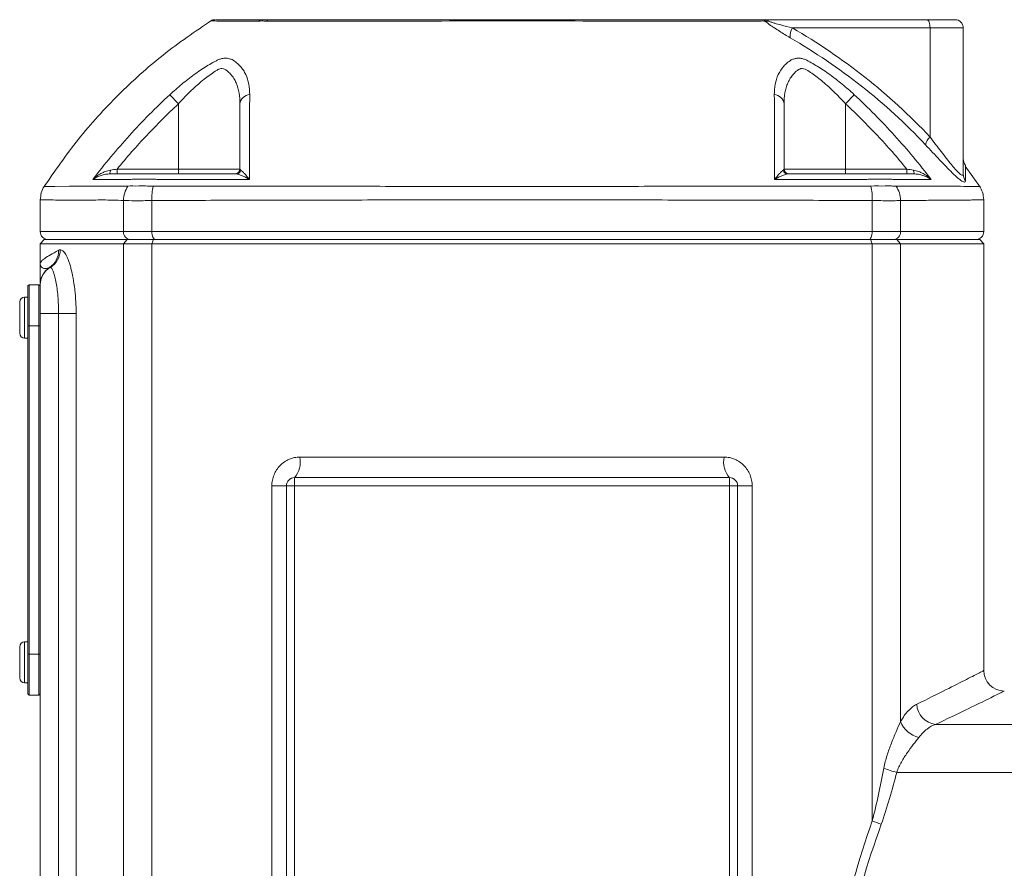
# Model space of a CAD drawing. Header units: millimetres. Extents: x 99 to 905, y -37 to 828.
# Tile 12 of 29: x 205 to 325, y 669 to 773. Entities that reach past the tile are written whole.
import ezdxf

# ---------------------------------------------------------------- set-up
doc = ezdxf.new("R2010")
doc.units = ezdxf.units.MM

msp = doc.modelspace()

# ---------------------------------------------------------------- linework, layer by layer
at = {"color": 7, "linetype": 'Continuous', "lineweight": 15}
for p, q in [((295.57, 772.51), (315.6, 772.51)), ((315.6, 772.51), (319.03, 772.51)), ((315.98, 771.51), (299.21, 771.51)), ((315.98, 758.21), (315.98, 771.51)), ((320.03, 771.51), (315.98, 771.51)), ((320.03, 753.71), (320.03, 771.51)), ((223.32, 763.37), (224.37, 762.24)), ((305.69, 762.24), (306.74, 763.37)), ((224.37, 762.24), (224.37, 754.31)), ((305.69, 762.24), (305.69, 754.31)), ((216.91, 754.31), (216.91, 753.71)), ((216.91, 754.31), (224.37, 754.31)), ((224.37, 754.31), (231.87, 754.31)), ((224.37, 754.31), (224.37, 753.71)), ((298.19, 754.31), (305.69, 754.31)), ((305.69, 754.31), (305.69, 753.71)), ((305.69, 754.31), (313.14, 754.31)), ((313.14, 754.31), (313.14, 753.71)), ((322.14, 752.05), (320.25, 754.66)), ((207.53, 750.56), (207.53, 746.71)), ((217.68, 750.48), (217.68, 746.71)), ((221.13, 750.48), (221.13, 746.71)), ((308.93, 750.48), (308.93, 746.71)), ((312.38, 750.48), (312.38, 746.71)), ((322.53, 746.71), (322.53, 750.56)), ((217.68, 746.71), (221.13, 746.71)), ((221.13, 746.71), (308.93, 746.71)), ((308.93, 746.71), (312.38, 746.71)), ((208.03, 745.71), (207.53, 745.21)), ((207.53, 745.21), (207.53, 742.71)), ((217.68, 745.21), (207.53, 745.21)), ((208.03, 745.71), (218.13, 745.71)), ((217.68, 745.21), (218.13, 745.71)), ((221.13, 745.21), (217.68, 745.21)), ((217.68, 745.21), (217.68, 657.66)), ((218.13, 745.71), (221.35, 745.71)), ((221.13, 745.21), (221.35, 745.71)), ((221.13, 745.21), (221.13, 657.38)), ((308.93, 745.21), (221.13, 745.21)), ((221.35, 745.71), (308.71, 745.71)), ((308.93, 745.21), (308.71, 745.71)), ((308.71, 745.71), (311.93, 745.71)), ((308.93, 745.21), (308.93, 674.89)), ((312.38, 745.21), (308.93, 745.21)), ((312.38, 745.21), (311.93, 745.71)), ((311.93, 745.71), (322.03, 745.71)), ((312.38, 745.21), (312.38, 686.98)), ((322.53, 745.21), (312.38, 745.21)), ((322.53, 745.21), (322.03, 745.71)), ((322.53, 732.21), (322.53, 745.21)), ((206.18, 740.21), (206.03, 740.06)), ((206.03, 735.21), (206.03, 740.06)), ((206.18, 740.21), (206.18, 735.21)), ((206.18, 740.21), (207.38, 740.21)), ((207.38, 735.21), (207.38, 740.21)), ((207.53, 740.06), (207.38, 740.21)), ((207.53, 736.71), (207.53, 740.18)), ((205.03, 734.31), (205.03, 738.11)), ((206.03, 738.71), (205.63, 738.71)), ((209.77, 736.71), (207.53, 736.71)), ((207.53, 664.71), (207.53, 736.71)), ((211.9, 736.71), (209.77, 736.71)), ((209.77, 664.71), (209.77, 736.71)), ((211.9, 736.71), (211.9, 664.71)), ((206.03, 695.21), (206.03, 735.21)), ((206.03, 735.21), (206.18, 735.21)), ((206.18, 735.21), (206.18, 695.21)), ((206.18, 735.21), (207.38, 735.21)), ((207.38, 695.21), (207.38, 735.21)), ((207.38, 735.21), (207.53, 735.21)), ((205.63, 733.71), (206.03, 733.71)), ((322.53, 693.21), (322.53, 732.21)), ((239.17, 719.21), (290.88, 719.21)), ((238.53, 715.71), (238.53, 716.71)), ((238.53, 716.71), (291.53, 716.71)), ((291.53, 715.71), (291.53, 716.71)), ((235.76, 656.63), (235.76, 715.71)), ((237.53, 715.71), (235.76, 715.71)), ((237.53, 653.65), (237.53, 715.71)), ((237.53, 715.71), (238.53, 715.71)), ((291.53, 715.71), (238.53, 715.71)), ((238.53, 715.71), (238.53, 634.21)), ((291.53, 715.71), (292.53, 715.71)), ((291.53, 635.1), (291.53, 715.71)), ((292.53, 715.71), (292.53, 650.04)), ((292.53, 715.71), (294.3, 715.71)), ((294.3, 715.71), (294.3, 660.03)), ((205.03, 692.31), (205.03, 696.11)), ((206.03, 696.71), (205.63, 696.71)), ((206.03, 695.21), (206.18, 695.21)), ((206.03, 690.36), (206.03, 695.21)), ((206.18, 695.21), (206.18, 690.21)), ((206.18, 695.21), (207.38, 695.21)), ((207.38, 690.21), (207.38, 695.21)), ((207.38, 695.21), (207.53, 695.21)), ((205.63, 691.71), (206.03, 691.71)), ((206.03, 690.36), (206.18, 690.21)), ((206.18, 690.21), (207.38, 690.21)), ((207.38, 690.21), (207.53, 690.36)), ((316.65, 686.65), (329.53, 686.65)), ((311.92, 680.8), (329.53, 680.8))]:
    msp.add_line(p, q, dxfattribs=at)
at = {"color": 8, "linetype": 'Continuous', "lineweight": 15}
for p, q in [((207.53, 746.71), (217.68, 746.71)), ((312.38, 746.71), (322.53, 746.71)), ((205.63, 733.71), (205.63, 738.71)), ((205.63, 691.71), (205.63, 696.71))]:
    msp.add_line(p, q, dxfattribs=at)
at = {"color": 7, "linetype": 'Continuous', "lineweight": 15, "flags": 128}
for points in [[(315.98, 771.51), (315.97, 771.7), (315.95, 771.89), (315.92, 772.06), (315.87, 772.21), (315.81, 772.34), (315.75, 772.43), (315.68, 772.49), (315.6, 772.51)], [(216.09, 754.18), (216.08, 754.08), (216.07, 753.99), (216.05, 753.91), (216.03, 753.84), (216.01, 753.78), (215.98, 753.74), (215.95, 753.72), (215.92, 753.71)], [(313.97, 754.18), (313.98, 754.08), (313.99, 753.99), (314.01, 753.91), (314.03, 753.84), (314.05, 753.78), (314.08, 753.74), (314.1, 753.72), (314.13, 753.71)], [(221.13, 746.71), (221.13, 746.51), (221.16, 746.33), (221.2, 746.15), (221.25, 746), (221.32, 745.88), (221.4, 745.78), (221.48, 745.73), (221.57, 745.71)], [(308.93, 746.71), (308.92, 746.51), (308.9, 746.33), (308.86, 746.15), (308.8, 746), (308.73, 745.88), (308.66, 745.78), (308.58, 745.73), (308.49, 745.71)]]:
    msp.add_lwpolyline(points, dxfattribs=at)
at = {"color": 8, "linetype": 'Continuous', "lineweight": 15, "flags": 128}
msp.add_lwpolyline([(208.03, 752.2), (208.33, 752.2), (209.33, 752.2), (211.08, 752.21), (213.54, 752.22), (215.66, 752.23), (218.12, 752.23), (218.12, 752.23), (218.12, 752.23)], dxfattribs=at)
at = {"color": 7, "linetype": 'Continuous', "lineweight": 15}
for centre, radius, start, end in [((228.82, 771.51), 1, 90, 119.9147), ((234.65, 771.63), 0.879, 90.2044, 126.8869), ((235.4, 772.23), 0.278, 99.5575, 159.3044), ((296.1, 773.23), 0.922, 255.8398, 284.1602), ((319.03, 771.51), 1, 0, 90), ((300.71, 770.54), 1.78, 147.0057, 187.2514), ((233.16, 762.07), 1.31, 94.801, 172.6989), ((296.89, 762.07), 1.31, 7.3016, 85.1998), ((317.14, 756.88), 1.77, 131.057, 167.1888), ((321.53, 755.61), 1.5, 180.6309, 216.0161), ((231.27, 754.31), 0.6, 270, 0), ((231.4, 754.29), 0.582, 270.8583, 348.79), ((298.66, 754.29), 0.582, 191.2096, 269.1418), ((298.79, 754.31), 0.6, 180, 270), ((321.46, 753.72), 1.43, 180.0722, 216.2189), ((220.95, 750.44), 3.27, 146.6818, 179.2538), ((226.97, 750.73), 5.85, 165.0976, 182.4556), ((303.09, 750.73), 5.85, 357.5639, 14.9192), ((309.11, 750.44), 3.27, 0.7561, 33.3276), ((208.53, 746.71), 1, 180, 270), ((218.63, 746.66), 0.953, 177.1028, 266.7752), ((311.42, 746.66), 0.953, 273.2248, 2.8972), ((321.53, 746.71), 1, 270, 0), ((207.34, 744.33), 2.42, 303.3848, 1.8657), ((207.45, 744.46), 2.51, 301.8772, 0.3976), ((210.01, 740.18), 2.48, 119.8988, 179.9214), ((210.03, 740.21), 2.5, 122.878, 179.999), ((205.63, 738.11), 0.6, 90, 180), ((205.63, 734.31), 0.6, 180, 270), ((236.27, 718.62), 2.96, 319.646, 11.3627), ((293.78, 718.62), 2.96, 168.6373, 220.354), ((238.53, 715.71), 1, 90, 180), ((291.53, 715.71), 1, 0, 90), ((205.63, 696.11), 0.6, 90, 180), ((325.03, 693.21), 2.5, 180, 270), ((205.63, 692.31), 0.6, 180, 270), ((316.97, 689.25), 2.62, 183.3579, 262.9317), ((315.31, 688.14), 3.15, 201.5625, 257.4096), ((314.42, 691.34), 10.83, 247.9359, 256.6706), ((314.73, 688.34), 14.64, 246.6668, 251.269)]:
    msp.add_arc(centre, radius, start, end, dxfattribs=at)
for points, knots in [([(228.43, 772.44), (226.42, 771.07), (222.4, 768.33), (217, 763.43), (212.06, 758.05), (209.3, 754.05), (207.92, 752.05)], [0, 0, 0, 0, 0.2504519, 0.5001189, 0.7497278, 1, 1, 1, 1]), ([(228.88, 772.51), (228.88, 772.51), (228.89, 772.51), (229.52, 772.51), (230.66, 772.51), (232.32, 772.51), (233.87, 772.51), (234.65, 772.51)], [0, 0, 0, 0, 0.1516857, 0.3608864, 0.5700875, 0.7850435, 1, 1, 1, 1]), ([(234.15, 772.33), (234.15, 772.33), (234.15, 772.33), (234.15, 772.33), (234.14, 772.33), (234.13, 772.33), (234.12, 772.33)], [-0.00000006, -0.00000006, -0.00000006, -0.00000006, 0, 0, 0, 0.00008441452, 0.00008441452, 0.00008441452, 0.00008441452]), ([(235.06, 772.33), (234.96, 772.34), (234.87, 772.34), (234.69, 772.35), (234.61, 772.35), (234.38, 772.35), (234.25, 772.34), (234.15, 772.33)], [0, 0, 0, 0, 0.25, 0.25, 0.5, 0.5, 1, 1, 1, 1]), ([(234.65, 772.51), (234.68, 772.51), (234.71, 772.51), (234.8, 772.51), (234.86, 772.51), (234.98, 772.51), (235.05, 772.51), (235.16, 772.51), (235.2, 772.51), (235.27, 772.51), (235.31, 772.51), (235.36, 772.51)], [0, 0, 0, 0, 0.25, 0.25, 0.5, 0.5, 0.75, 0.75, 0.875, 0.875, 1, 1, 1, 1]), ([(235.14, 772.33), (235.12, 772.33), (235.09, 772.33), (235.06, 772.33), (235.06, 772.33), (235.06, 772.33), (235.06, 772.33)], [0, 0, 0, 0, 0.00008451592, 0.00008451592, 0.00008451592, 0.00008457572, 0.00008457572, 0.00008457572, 0.00008457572]), ([(294.99, 772.33), (292.61, 772.33), (290.19, 772.34), (285.26, 772.34), (282.78, 772.34), (275.27, 772.35), (270.2, 772.35), (259.92, 772.35), (254.85, 772.35), (247.36, 772.34), (244.88, 772.34), (239.95, 772.34), (237.52, 772.33), (235.14, 772.33)], [0, 0, 0, 0, 0.125, 0.125, 0.25, 0.25, 0.5, 0.5, 0.75, 0.75, 0.875, 0.875, 1, 1, 1, 1]), ([(235.36, 772.51), (236.56, 772.51), (237.78, 772.51), (240.25, 772.51), (241.49, 772.51), (245.24, 772.51), (247.76, 772.51), (252.83, 772.51), (255.39, 772.51), (259.26, 772.51), (260.55, 772.51), (263.14, 772.51), (264.45, 772.51), (268.36, 772.51), (270.95, 772.51), (276.09, 772.51), (278.64, 772.51), (282.44, 772.51), (283.7, 772.51), (286.22, 772.51), (287.47, 772.51), (289.96, 772.51), (291.19, 772.51), (293.03, 772.51), (293.64, 772.51), (294.39, 772.51), (294.54, 772.51), (294.77, 772.51), (294.85, 772.51), (294.99, 772.51), (295.05, 772.51), (295.17, 772.51), (295.23, 772.51), (295.32, 772.51), (295.35, 772.51), (295.45, 772.51), (295.51, 772.51), (295.57, 772.51)], [0, 0, 0, 0, 0.0625, 0.0625, 0.125, 0.125, 0.25, 0.25, 0.375, 0.375, 0.4375, 0.4375, 0.5, 0.5, 0.625, 0.625, 0.75, 0.75, 0.8125, 0.8125, 0.875, 0.875, 0.9375, 0.9375, 0.96875, 0.96875, 0.976562, 0.976562, 0.980469, 0.980469, 0.984375, 0.984375, 0.988281, 0.988281, 0.992187, 0.992187, 1, 1, 1, 1]), ([(295.88, 772.33), (295.78, 772.34), (295.65, 772.35), (295.35, 772.35), (295.18, 772.34), (294.99, 772.33)], [0, 0, 0, 0, 0.5, 0.5, 1, 1, 1, 1]), ([(295.88, 772.33), (295.86, 772.35), (295.84, 772.37), (295.82, 772.39), (295.81, 772.39), (295.8, 772.41), (295.8, 772.41), (295.77, 772.44), (295.74, 772.45), (295.67, 772.49), (295.62, 772.51), (295.57, 772.51)], [0, 0, 0, 0, 0.125, 0.125, 0.1875, 0.1875, 0.25, 0.25, 0.5, 0.5, 1, 1, 1, 1]), ([(296.33, 772.33), (296.21, 772.4), (296.09, 772.44), (295.83, 772.49), (295.7, 772.51), (295.57, 772.51)], [0, 0, 0, 0, 0.5, 0.5, 1, 1, 1, 1]), ([(298.94, 770.31), (298.51, 770.56), (298.06, 770.83), (297.4, 771.25), (297.18, 771.39), (296.84, 771.61), (296.73, 771.68), (296.57, 771.8), (296.51, 771.84), (296.43, 771.89), (296.4, 771.91), (296.35, 771.95), (296.33, 771.97), (296.3, 771.99)], [0, 0, 0, 0, 0.5, 0.5, 0.75, 0.75, 0.875, 0.875, 0.9375, 0.9375, 0.96875, 0.96875, 1, 1, 1, 1]), ([(296.33, 772.33), (296.38, 772.31), (296.44, 772.28), (296.56, 772.23), (296.62, 772.21), (296.81, 772.15), (296.93, 772.11), (297.3, 772), (297.54, 771.93), (298.27, 771.73), (298.74, 771.62), (299.21, 771.51)], [0, 0, 0, 0, 0.0625, 0.0625, 0.125, 0.125, 0.25, 0.25, 0.5, 0.5, 1, 1, 1, 1]), ([(299.21, 771.51), (302.28, 769.71), (305.22, 767.72), (310.85, 763.28), (313.51, 760.86), (315.98, 758.21)], [0, 0, 0, 0, 0.5, 0.5, 1, 1, 1, 1]), ([(315.42, 757.27), (312.98, 759.87), (310.38, 762.25), (304.85, 766.59), (301.95, 768.55), (298.94, 770.31)], [0, 0, 0, 0, 0.5, 0.5, 1, 1, 1, 1]), ([(223.32, 763.37), (223.8, 763.81), (224.29, 764.24), (225.27, 765.05), (225.78, 765.44), (226.8, 766.18), (227.31, 766.53), (228.06, 766.99), (228.31, 767.14), (228.68, 767.34), (228.8, 767.4), (229.04, 767.53), (229.16, 767.59), (229.28, 767.65)], [0, 0, 0, 0, 0.25, 0.25, 0.5, 0.5, 0.75, 0.75, 0.875, 0.875, 0.9375, 0.9375, 1, 1, 1, 1]), ([(229.28, 767.65), (229.41, 767.7), (229.54, 767.74), (229.82, 767.8), (229.96, 767.81), (230.23, 767.81), (230.37, 767.8), (230.64, 767.74), (230.78, 767.7), (230.91, 767.65)], [0, 0, 0, 0, 0.25, 0.25, 0.5, 0.5, 0.75, 0.75, 1, 1, 1, 1]), ([(230.91, 767.65), (231.31, 767.42), (231.64, 767.14), (232.05, 766.68), (232.17, 766.52), (232.4, 766.18), (232.49, 766), (232.75, 765.45), (232.87, 765.06), (233.02, 764.24), (233.06, 763.82), (233.06, 763.37)], [0, 0, 0, 0, 0.25, 0.25, 0.375, 0.375, 0.5, 0.5, 0.75, 0.75, 1, 1, 1, 1]), ([(297, 763.37), (297, 763.81), (297.03, 764.24), (297.19, 765.05), (297.31, 765.44), (297.65, 766.18), (297.87, 766.53), (298.28, 766.99), (298.43, 767.14), (298.68, 767.34), (298.77, 767.4), (298.95, 767.53), (299.05, 767.59), (299.14, 767.65)], [0, 0, 0, 0, 0.25, 0.25, 0.5, 0.5, 0.75, 0.75, 0.875, 0.875, 0.9375, 0.9375, 1, 1, 1, 1]), ([(299.14, 767.65), (299.28, 767.7), (299.41, 767.74), (299.68, 767.8), (299.82, 767.81), (300.1, 767.81), (300.24, 767.8), (300.51, 767.74), (300.65, 767.7), (300.78, 767.65)], [0, 0, 0, 0, 0.25, 0.25, 0.5, 0.5, 0.75, 0.75, 1, 1, 1, 1]), ([(300.78, 767.65), (301.25, 767.42), (301.74, 767.14), (302.49, 766.68), (302.74, 766.52), (303.25, 766.18), (303.51, 766), (304.27, 765.45), (304.77, 765.06), (305.76, 764.24), (306.26, 763.82), (306.74, 763.37)], [0, 0, 0, 0, 0.25, 0.25, 0.375, 0.375, 0.5, 0.5, 0.75, 0.75, 1, 1, 1, 1]), ([(231.87, 762.24), (231.87, 762.7), (231.84, 763.15), (231.69, 764), (231.57, 764.41), (231.32, 764.99), (231.23, 765.18), (231, 765.54), (230.88, 765.71), (230.6, 766.02), (230.45, 766.17), (230.19, 766.37), (230.1, 766.44), (229.91, 766.53), (229.8, 766.56), (229.58, 766.56), (229.47, 766.54), (229.3, 766.48), (229.25, 766.46), (229.14, 766.39), (229.08, 766.36), (228.81, 766.19), (228.58, 766.04), (228.13, 765.73), (227.9, 765.56), (227.44, 765.2), (227.21, 765.01), (226.76, 764.62), (226.53, 764.42), (226.08, 764.01), (225.86, 763.8), (225.21, 763.15), (224.78, 762.7), (224.37, 762.24)], [0, 0, 0, 0, 0.125, 0.125, 0.25, 0.25, 0.3125, 0.3125, 0.375, 0.375, 0.4375, 0.4375, 0.46875, 0.46875, 0.5, 0.5, 0.53125, 0.53125, 0.546875, 0.546875, 0.5625, 0.5625, 0.625, 0.625, 0.6875, 0.6875, 0.75, 0.75, 0.8125, 0.8125, 0.875, 0.875, 1, 1, 1, 1]), ([(305.69, 762.24), (305.27, 762.7), (304.85, 763.15), (303.98, 764), (303.54, 764.41), (302.86, 764.99), (302.64, 765.18), (302.18, 765.54), (301.96, 765.71), (301.51, 766.02), (301.29, 766.17), (300.96, 766.37), (300.85, 766.44), (300.63, 766.53), (300.51, 766.56), (300.29, 766.56), (300.19, 766.54), (300.04, 766.48), (299.99, 766.46), (299.9, 766.39), (299.85, 766.36), (299.63, 766.19), (299.48, 766.04), (299.19, 765.73), (299.06, 765.56), (298.84, 765.2), (298.74, 765.01), (298.57, 764.62), (298.5, 764.42), (298.38, 764.01), (298.33, 763.8), (298.22, 763.15), (298.19, 762.7), (298.19, 762.24)], [0, 0, 0, 0, 0.125, 0.125, 0.25, 0.25, 0.3125, 0.3125, 0.375, 0.375, 0.4375, 0.4375, 0.46875, 0.46875, 0.5, 0.5, 0.53125, 0.53125, 0.546875, 0.546875, 0.5625, 0.5625, 0.625, 0.625, 0.6875, 0.6875, 0.75, 0.75, 0.8125, 0.8125, 0.875, 0.875, 1, 1, 1, 1]), ([(213.96, 753.04), (215.36, 754.9), (216.85, 756.69), (219.97, 760.14), (221.61, 761.79), (223.32, 763.37)], [0, 0, 0, 0, 0.5, 0.5, 1, 1, 1, 1]), ([(233.06, 763.37), (233.05, 761.79), (233.05, 760.14), (233.04, 756.69), (233.04, 754.9), (233.04, 753.04)], [0, 0, 0, 0, 0.5, 0.5, 1, 1, 1, 1]), ([(297.01, 753.04), (297.01, 754.9), (297.01, 756.69), (297.01, 760.14), (297.01, 761.79), (297, 763.37)], [0, 0, 0, 0, 0.5, 0.5, 1, 1, 1, 1]), ([(306.74, 763.37), (308.45, 761.79), (310.08, 760.14), (313.21, 756.69), (314.7, 754.9), (316.1, 753.04)], [0, 0, 0, 0, 0.5, 0.5, 1, 1, 1, 1]), ([(224.37, 762.24), (223.03, 761), (221.75, 759.73), (219.26, 757.08), (218.06, 755.72), (216.91, 754.31)], [0, 0, 0, 0, 0.5, 0.5, 1, 1, 1, 1]), ([(231.87, 754.31), (231.87, 755.72), (231.87, 757.08), (231.87, 759.73), (231.87, 761), (231.87, 762.24)], [0, 0, 0, 0, 0.5, 0.5, 1, 1, 1, 1]), ([(298.19, 762.24), (298.19, 761), (298.19, 759.73), (298.19, 757.08), (298.19, 755.72), (298.19, 754.31)], [0, 0, 0, 0, 0.5, 0.5, 1, 1, 1, 1]), ([(313.14, 754.31), (311.99, 755.72), (310.8, 757.08), (308.31, 759.73), (307.02, 761), (305.69, 762.24)], [0, 0, 0, 0, 0.5, 0.5, 1, 1, 1, 1]), ([(320.3, 752.87), (320.3, 752.76), (320.27, 752.71), (320.12, 752.7), (320, 752.74), (319.71, 752.94), (319.53, 753.08), (319.23, 753.34), (319.13, 753.43), (318.91, 753.64), (318.79, 753.75), (318.44, 754.09), (318.19, 754.34), (317.67, 754.88), (317.4, 755.16), (316.58, 756.02), (316.01, 756.63), (315.42, 757.27)], [0, 0, 0, 0, 0.125, 0.125, 0.25, 0.25, 0.375, 0.375, 0.4375, 0.4375, 0.5, 0.5, 0.625, 0.625, 0.75, 0.75, 1, 1, 1, 1]), ([(315.98, 758.21), (316.44, 757.6), (316.89, 757.01), (317.55, 756.16), (317.76, 755.88), (318.19, 755.34), (318.39, 755.09), (318.68, 754.73), (318.78, 754.61), (318.97, 754.39), (319.06, 754.29), (319.32, 754), (319.48, 753.84), (319.68, 753.67), (319.74, 753.62), (319.84, 753.56), (319.89, 753.55), (319.96, 753.54), (319.98, 753.56), (320.02, 753.61), (320.03, 753.66), (320.03, 753.71)], [0, 0, 0, 0, 0.25, 0.25, 0.375, 0.375, 0.5, 0.5, 0.5625, 0.5625, 0.625, 0.625, 0.75, 0.75, 0.8125, 0.8125, 0.875, 0.875, 0.9375, 0.9375, 1, 1, 1, 1]), ([(216.09, 754.18), (215.87, 754.14), (215.67, 754.08), (215.28, 753.94), (215.09, 753.85), (214.73, 753.65), (214.57, 753.54), (214.25, 753.3), (214.1, 753.17), (213.96, 753.04)], [0, 0, 0, 0, 0.25, 0.25, 0.5, 0.5, 0.75, 0.75, 1, 1, 1, 1]), ([(215.92, 753.71), (215.72, 753.71), (215.53, 753.69), (215.16, 753.61), (214.99, 753.56), (214.66, 753.44), (214.51, 753.38), (214.22, 753.22), (214.08, 753.13), (213.96, 753.04)], [0, 0, 0, 0, 0.25, 0.25, 0.5, 0.5, 0.75, 0.75, 1, 1, 1, 1]), ([(215.92, 753.71), (216.61, 753.71), (217.35, 753.71), (218.55, 753.71), (218.96, 753.71), (219.49, 753.71), (219.6, 753.71), (219.76, 753.71), (219.81, 753.71), (219.93, 753.71), (219.99, 753.71), (220.32, 753.71), (220.62, 753.71), (221.16, 753.71), (221.35, 753.71), (221.74, 753.71), (221.95, 753.71), (222.37, 753.71), (222.58, 753.71), (223.02, 753.71), (224.1, 753.71), (225.19, 753.71), (227.82, 753.71), (229.61, 753.71), (231.41, 753.71)], [0, 0, 0, 0, 0.25, 0.25, 0.375, 0.375, 0.40625, 0.40625, 0.421875, 0.421875, 0.4375, 0.4375, 0.5, 0.5, 0.53125, 0.53125, 0.5625, 0.5625, 0.59375, 0.59375, 0.625, 0.75, 0.75, 1, 1, 1, 1]), ([(231.41, 753.71), (231.51, 753.71), (231.62, 753.69), (231.87, 753.61), (232, 753.56), (232.28, 753.44), (232.43, 753.37), (232.73, 753.22), (232.89, 753.13), (233.04, 753.04)], [0, 0, 0, 0, 0.25, 0.25, 0.5, 0.5, 0.75, 0.75, 1, 1, 1, 1]), ([(231.97, 754.18), (232.03, 754.14), (232.1, 754.08), (232.25, 753.94), (232.34, 753.85), (232.52, 753.65), (232.62, 753.54), (232.83, 753.3), (232.93, 753.17), (233.04, 753.04)], [0, 0, 0, 0, 0.25, 0.25, 0.5, 0.5, 0.75, 0.75, 1, 1, 1, 1]), ([(298.09, 754.18), (298.03, 754.14), (297.96, 754.08), (297.8, 753.94), (297.72, 753.85), (297.53, 753.65), (297.44, 753.54), (297.23, 753.3), (297.12, 753.17), (297.01, 753.04)], [0, 0, 0, 0, 0.25, 0.25, 0.5, 0.5, 0.75, 0.75, 1, 1, 1, 1]), ([(298.65, 753.71), (298.55, 753.71), (298.44, 753.69), (298.19, 753.61), (298.06, 753.56), (297.78, 753.44), (297.63, 753.38), (297.33, 753.22), (297.17, 753.13), (297.01, 753.04)], [0, 0, 0, 0, 0.25, 0.25, 0.5, 0.5, 0.75, 0.75, 1, 1, 1, 1]), ([(298.65, 753.71), (300.5, 753.71), (302.33, 753.71), (305.04, 753.71), (305.94, 753.71), (307.05, 753.71), (307.27, 753.71), (307.61, 753.71), (307.72, 753.71), (307.93, 753.71), (308.04, 753.71), (308.55, 753.71), (308.93, 753.71), (309.44, 753.71), (309.6, 753.71), (309.89, 753.71), (310.03, 753.71), (310.26, 753.71), (310.36, 753.71), (310.57, 753.71), (311.09, 753.71), (311.59, 753.71), (312.74, 753.71), (313.46, 753.71), (314.13, 753.71)], [0, 0, 0, 0, 0.25, 0.25, 0.375, 0.375, 0.40625, 0.40625, 0.421875, 0.421875, 0.4375, 0.4375, 0.5, 0.5, 0.53125, 0.53125, 0.5625, 0.5625, 0.59375, 0.59375, 0.625, 0.75, 0.75, 1, 1, 1, 1]), ([(313.97, 754.18), (314.18, 754.14), (314.39, 754.08), (314.78, 753.94), (314.97, 753.85), (315.32, 753.65), (315.49, 753.54), (315.81, 753.3), (315.96, 753.17), (316.1, 753.04)], [0, 0, 0, 0, 0.25, 0.25, 0.5, 0.5, 0.75, 0.75, 1, 1, 1, 1]), ([(314.13, 753.71), (314.34, 753.71), (314.53, 753.69), (314.89, 753.61), (315.07, 753.56), (315.39, 753.44), (315.55, 753.37), (315.84, 753.22), (315.97, 753.13), (316.1, 753.04)], [0, 0, 0, 0, 0.25, 0.25, 0.5, 0.5, 0.75, 0.75, 1, 1, 1, 1]), ([(221.89, 753.05), (221.72, 753.06), (221.54, 753.06), (221.21, 753.07), (221.04, 753.07), (220.56, 753.08), (220.26, 753.08), (219.7, 753.08), (219.45, 753.08), (219.1, 753.07), (218.99, 753.07), (218.78, 753.06), (218.68, 753.06), (218.59, 753.05)], [0, 0, 0, 0, 0.125, 0.125, 0.25, 0.25, 0.5, 0.5, 0.75, 0.75, 0.875, 0.875, 1, 1, 1, 1]), ([(311.46, 753.05), (311.37, 753.06), (311.28, 753.06), (311.07, 753.07), (310.96, 753.07), (310.61, 753.08), (310.35, 753.08), (309.79, 753.08), (309.5, 753.08), (309.02, 753.07), (308.85, 753.07), (308.51, 753.06), (308.34, 753.06), (308.16, 753.05)], [0, 0, 0, 0, 0.125, 0.125, 0.25, 0.25, 0.5, 0.5, 0.75, 0.75, 0.875, 0.875, 1, 1, 1, 1]), ([(208.02, 752.2), (208.02, 752.2), (207.83, 751.98), (207.62, 751.41), (207.57, 750.84), (207.54, 750.56)], [0, 0, 0, 0, 0.00342, 0.50574, 1, 1, 1, 1]), ([(218.12, 752.23), (218.12, 752.23), (218.12, 752.23), (218.12, 752.23), (218.15, 752.23), (218.19, 752.23), (218.22, 752.24)], [-0.0000000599, -0.0000000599, -0.0000000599, -0.0000000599, 0, 0, 0, 0.0002023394, 0.0002023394, 0.0002023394, 0.0002023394]), ([(218.22, 752.24), (218.57, 752.25), (219.01, 752.24), (219.8, 752.25), (220.08, 752.25), (220.68, 752.24), (220.99, 752.24), (221.32, 752.24)], [0, 0, 0, 0, 0.5, 0.5, 0.75, 0.75, 1, 1, 1, 1]), ([(221.32, 752.24), (221.38, 752.23), (221.44, 752.23), (221.5, 752.23), (221.5, 752.23), (221.5, 752.23), (221.5, 752.23)], [0, 0, 0, 0, 0.0002029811, 0.0002029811, 0.0002029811, 0.0002030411, 0.0002030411, 0.0002030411, 0.0002030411]), ([(221.5, 752.23), (221.55, 752.23), (221.6, 752.23), (221.71, 752.23), (221.87, 752.23), (222.24, 752.23), (222.99, 752.23), (224.49, 752.23), (225.79, 752.23), (228.4, 752.23), (230.16, 752.22), (235.51, 752.22), (239.11, 752.21), (246.39, 752.21), (250.07, 752.2), (255.64, 752.2), (257.5, 752.2), (260.31, 752.2), (261.25, 752.2), (263.14, 752.2), (264.08, 752.2), (268.81, 752.2), (272.56, 752.2), (279.98, 752.2), (283.65, 752.21), (289.12, 752.21), (290.93, 752.21), (294.53, 752.22), (296.33, 752.22), (299.89, 752.22), (301.66, 752.23), (304.27, 752.23), (305.13, 752.23), (306.85, 752.23), (307.71, 752.23), (308.56, 752.23)], [0, 0, 0, 0, 0.001953, 0.001953, 0.003906, 0.007813, 0.015625, 0.03125, 0.0625, 0.0625, 0.125, 0.125, 0.25, 0.25, 0.375, 0.375, 0.4375, 0.4375, 0.46875, 0.46875, 0.5, 0.5, 0.625, 0.625, 0.75, 0.75, 0.8125, 0.8125, 0.875, 0.875, 0.9375, 0.9375, 0.96875, 0.96875, 1, 1, 1, 1]), ([(308.56, 752.23), (308.56, 752.23), (308.56, 752.23), (308.56, 752.23), (308.62, 752.23), (308.68, 752.23), (308.74, 752.24)], [-0.0000000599, -0.0000000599, -0.0000000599, -0.0000000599, 0, 0, 0, 0.0002023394, 0.0002023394, 0.0002023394, 0.0002023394]), ([(308.74, 752.24), (309.4, 752.25), (309.99, 752.24), (310.78, 752.25), (311.03, 752.25), (311.46, 752.24), (311.66, 752.24), (311.84, 752.24)], [0, 0, 0, 0, 0.5, 0.5, 0.75, 0.75, 1, 1, 1, 1]), ([(311.84, 752.24), (311.87, 752.23), (311.9, 752.23), (311.93, 752.23), (311.93, 752.23), (311.93, 752.23), (311.93, 752.23)], [0, 0, 0, 0, 0.0002029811, 0.0002029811, 0.0002029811, 0.0002030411, 0.0002030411, 0.0002030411, 0.0002030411]), ([(322.52, 750.56), (322.49, 750.88), (322.45, 751.46), (322.17, 751.96), (322.03, 752.2)], [0, 0, 0, 0, 0.540311, 1, 1, 1, 1]), ([(221.13, 750.48), (220.75, 750.47), (220.4, 750.46), (219.73, 750.45), (219.41, 750.45), (218.53, 750.45), (218.05, 750.46), (217.68, 750.48)], [0, 0, 0, 0, 0.25, 0.25, 0.5, 0.5, 1, 1, 1, 1]), ([(308.93, 750.48), (308.82, 750.49), (308.72, 750.48), (308.5, 750.48), (308.18, 750.49), (307.43, 750.49), (305.91, 750.49), (304.6, 750.49), (301.97, 750.5), (300.19, 750.5), (296.6, 750.51), (294.78, 750.51), (291.15, 750.52), (289.32, 750.52), (283.81, 750.54), (280.1, 750.55), (272.62, 750.56), (268.84, 750.56), (263.12, 750.56), (261.22, 750.56), (257.44, 750.56), (255.56, 750.55), (249.94, 750.54), (246.24, 750.54), (238.89, 750.52), (235.26, 750.51), (229.87, 750.5), (228.09, 750.5), (225.45, 750.49), (224.58, 750.49), (223.28, 750.49), (222.63, 750.49), (221.88, 750.49), (221.56, 750.48), (221.34, 750.48), (221.23, 750.49), (221.13, 750.48)], [0, 0, 0, 0, 0.003906, 0.003906, 0.007812, 0.015625, 0.03125, 0.0625, 0.0625, 0.125, 0.125, 0.1875, 0.1875, 0.25, 0.25, 0.375, 0.375, 0.5, 0.5, 0.5625, 0.5625, 0.625, 0.625, 0.75, 0.75, 0.875, 0.875, 0.9375, 0.9375, 0.96875, 0.96875, 0.984375, 0.992187, 0.996094, 0.996094, 1, 1, 1, 1]), ([(312.38, 750.48), (312.19, 750.47), (311.98, 750.46), (311.5, 750.45), (311.24, 750.45), (310.35, 750.45), (309.68, 750.46), (308.93, 750.48)], [0, 0, 0, 0, 0.25, 0.25, 0.5, 0.5, 1, 1, 1, 1]), ([(209.76, 744.41), (209.39, 744.19), (209.06, 744.02), (208.51, 743.7), (208.27, 743.56), (207.9, 743.3), (207.76, 743.18), (207.58, 742.94), (207.53, 742.82), (207.53, 742.71)], [0, 0, 0, 0, 0.25, 0.25, 0.5, 0.5, 0.75, 0.75, 1, 1, 1, 1]), ([(209.95, 744.47), (210.07, 744.48), (210.18, 744.43), (210.41, 744.24), (210.53, 744.09), (210.7, 743.79), (210.76, 743.68), (210.87, 743.44), (210.92, 743.31), (211.03, 743.02), (211.08, 742.87), (211.18, 742.55), (211.23, 742.37), (211.38, 741.83), (211.46, 741.43), (211.62, 740.58), (211.68, 740.13), (211.76, 739.43), (211.79, 739.19), (211.83, 738.71), (211.84, 738.46), (211.89, 737.72), (211.9, 737.22), (211.9, 736.71)], [0, 0, 0, 0, 0.125, 0.125, 0.25, 0.25, 0.3125, 0.3125, 0.375, 0.375, 0.4375, 0.4375, 0.5, 0.5, 0.625, 0.625, 0.75, 0.75, 0.8125, 0.8125, 0.875, 0.875, 1, 1, 1, 1]), ([(208.67, 742.31), (208.49, 742.22), (208.32, 742.19), (208.04, 742.19), (207.92, 742.22), (207.63, 742.37), (207.53, 742.54), (207.53, 742.71)], [0, 0, 0, 0, 0.25, 0.25, 0.5, 0.5, 1, 1, 1, 1]), ([(207.53, 740.41), (207.53, 740.44), (207.53, 740.55), (207.53, 741.1), (207.53, 741.85), (207.53, 742.44), (207.53, 742.7), (207.53, 742.71)], [0, 0, 0, 0, 0.106721, 0.384443, 0.718854, 0.996532, 1, 1, 1, 1]), ([(209.77, 736.71), (209.77, 737.07), (209.76, 737.43), (209.73, 738.13), (209.71, 738.48), (209.66, 739.15), (209.62, 739.47), (209.54, 740.08), (209.5, 740.36), (209.4, 740.88), (209.34, 741.12), (209.26, 741.42), (209.23, 741.52), (209.18, 741.7), (209.15, 741.78), (209.06, 742), (209, 742.11), (208.88, 742.27), (208.83, 742.32), (208.77, 742.33)], [0, 0, 0, 0, 0.125, 0.125, 0.25, 0.25, 0.375, 0.375, 0.5, 0.5, 0.625, 0.625, 0.6875, 0.6875, 0.75, 0.75, 0.875, 0.875, 1, 1, 1, 1]), ([(235.76, 715.71), (235.76, 715.94), (235.78, 716.17), (235.87, 716.62), (235.94, 716.84), (236.11, 717.27), (236.22, 717.47), (236.46, 717.85), (236.61, 718.03), (236.92, 718.35), (237.1, 718.49), (237.47, 718.75), (237.67, 718.86), (238.07, 719.03), (238.29, 719.1), (238.73, 719.19), (238.95, 719.21), (239.17, 719.21)], [0, 0, 0, 0, 0.125, 0.125, 0.25, 0.25, 0.375, 0.375, 0.5, 0.5, 0.625, 0.625, 0.75, 0.75, 0.875, 0.875, 1, 1, 1, 1]), ([(290.88, 719.21), (291.11, 719.21), (291.33, 719.19), (291.76, 719.1), (291.98, 719.03), (292.39, 718.86), (292.58, 718.75), (292.95, 718.5), (293.13, 718.35), (293.45, 718.03), (293.59, 717.85), (293.84, 717.47), (293.95, 717.27), (294.12, 716.85), (294.18, 716.63), (294.27, 716.17), (294.3, 715.94), (294.3, 715.71)], [0, 0, 0, 0, 0.125, 0.125, 0.25, 0.25, 0.375, 0.375, 0.5, 0.5, 0.625, 0.625, 0.75, 0.75, 0.875, 0.875, 1, 1, 1, 1]), ([(314.35, 689.1), (315.69, 689.75), (316.86, 690.33), (318.89, 691.34), (319.74, 691.78), (321.12, 692.48), (321.64, 692.75), (322.17, 693.02), (322.31, 693.09), (322.48, 693.18), (322.53, 693.21), (322.53, 693.21)], [0, 0, 0, 0, 0.25, 0.25, 0.5, 0.5, 0.75, 0.75, 0.875, 0.875, 1, 1, 1, 1]), ([(325.03, 690.71), (325.03, 690.71), (324.98, 690.68), (324.8, 690.59), (324.66, 690.53), (324.12, 690.26), (323.58, 689.99), (322.17, 689.29), (321.3, 688.87), (319.22, 687.86), (318.02, 687.29), (316.65, 686.65)], [0, 0, 0, 0, 0.125, 0.125, 0.25, 0.25, 0.5, 0.5, 0.75, 0.75, 1, 1, 1, 1]), ([(312.38, 686.98), (312.68, 687.51), (313, 687.95), (313.66, 688.66), (314.01, 688.93), (314.35, 689.1)], [0, 0, 0, 0, 0.5, 0.5, 1, 1, 1, 1]), ([(310.35, 681.3), (310.45, 681.85), (310.59, 682.37), (310.9, 683.38), (311.08, 683.87), (311.45, 684.83), (311.64, 685.29), (312.02, 686.17), (312.2, 686.58), (312.38, 686.98)], [0, 0, 0, 0, 0.25, 0.25, 0.5, 0.5, 0.75, 0.75, 1, 1, 1, 1]), ([(316.65, 686.65), (316.3, 686.52), (315.95, 686.33), (315.27, 685.8), (314.94, 685.46), (314.62, 685.06)], [0, 0, 0, 0, 0.5, 0.5, 1, 1, 1, 1]), ([(314.62, 685.06), (314.41, 684.78), (314.17, 684.49), (313.69, 683.86), (313.45, 683.53), (312.95, 682.82), (312.71, 682.45), (312.27, 681.67), (312.07, 681.26), (311.92, 680.8)], [0, 0, 0, 0, 0.25, 0.25, 0.5, 0.5, 0.75, 0.75, 1, 1, 1, 1]), ([(308.93, 674.89), (309.21, 675.95), (309.46, 677.02), (309.93, 679.16), (310.15, 680.23), (310.35, 681.3)], [0, 0, 0, 0, 0.5, 0.5, 1, 1, 1, 1]), ([(311.92, 680.8), (311.65, 679.74), (311.36, 678.68), (310.73, 676.56), (310.4, 675.51), (310.03, 674.47)], [0, 0, 0, 0, 0.5, 0.5, 1, 1, 1, 1])]:
    msp.add_open_spline(points, degree=3, knots=knots, dxfattribs=at)
at = {"color": 8, "linetype": 'Continuous', "lineweight": 15}
for points, knots in [([(234.12, 772.33), (233.36, 772.33), (231.85, 772.34), (230.17, 772.34), (228.99, 772.35), (228.35, 772.35), (228.34, 772.35), (228.34, 772.35)], [0, 0, 0, 0, 0.209225, 0.41845, 0.633409, 0.84837, 1, 1, 1, 1]), ([(320.31, 754.72), (320.31, 754.73), (320.31, 754.86), (320.31, 754.34), (320.31, 753.36), (320.3, 752.87)], [0, 0, 0, 0, 0.014347, 0.504085, 1, 1, 1, 1]), ([(311.93, 752.23), (311.93, 752.23), (313.56, 752.23), (316.07, 752.22), (318.81, 752.21), (320.64, 752.2), (321.71, 752.2), (322.15, 752.19), (322.03, 752.2), (322.03, 752.2)], [0, 0, 0, 0, 0.000001, 0.245916, 0.429409, 0.612901, 0.801775, 0.990645, 1, 1, 1, 1]), ([(217.68, 750.48), (216.82, 750.51), (215.11, 750.57), (212.36, 750.47), (209.77, 750.54), (207.87, 750.55), (207.66, 750.56), (207.55, 750.56)], [0, 0, 0, 0, 0.133412, 0.266861, 0.51374, 0.761406, 1, 1, 1, 1]), ([(322.51, 750.56), (322.52, 750.56), (322.63, 750.56), (322.21, 750.56), (321.2, 750.54), (319.38, 750.52), (317.15, 750.51), (314.77, 750.49), (313.18, 750.49), (312.38, 750.48)], [0, 0, 0, 0, 0.0083003, 0.1913871, 0.3744739, 0.5628798, 0.7512857, 0.8754446, 1, 1, 1, 1])]:
    msp.add_open_spline(points, degree=3, knots=knots, dxfattribs=at)
at = {"color": 7, "linetype": 'Continuous', "lineweight": 15}
for points in [[(296.3, 771.99), (296.15, 772.11), (296, 772.22), (295.88, 772.33)], [(216.09, 754.18), (216.36, 754.22), (216.64, 754.26), (216.91, 754.31)], [(231.87, 754.31), (231.87, 754.26), (231.9, 754.22), (231.97, 754.18)], [(298.09, 754.18), (298.15, 754.22), (298.19, 754.26), (298.19, 754.31)], [(313.14, 754.31), (313.42, 754.26), (313.7, 754.22), (313.97, 754.18)], [(218.59, 753.05), (216.82, 753.05), (215.28, 753.04), (213.96, 753.04)], [(233.04, 753.04), (229.24, 753.04), (225.51, 753.05), (221.89, 753.05)], [(308.16, 753.05), (304.54, 753.05), (300.82, 753.04), (297.01, 753.04)], [(316.1, 753.04), (314.78, 753.04), (313.23, 753.05), (311.46, 753.05)], [(209.76, 744.41), (209.82, 744.45), (209.89, 744.47), (209.95, 744.47)], [(208.77, 742.33), (208.74, 742.34), (208.7, 742.33), (208.67, 742.31)], [(304.8, 660.35), (305.88, 665.3), (307.3, 670.13), (308.93, 674.89)], [(310.03, 674.47), (308.36, 669.78), (306.91, 665), (305.79, 660.1)]]:
    msp.add_open_spline(points, degree=3, dxfattribs=at)

doc.saveas('drawing.dxf')
